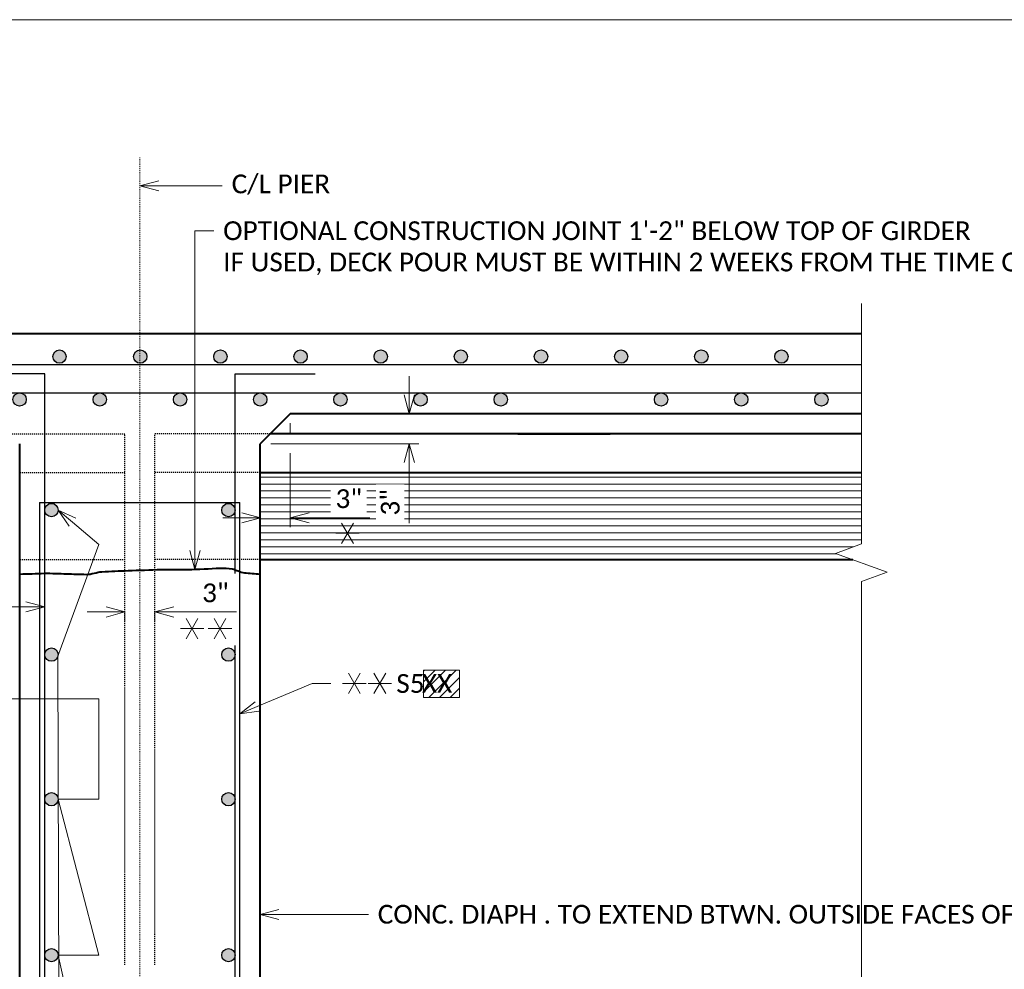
# Model space of a CAD drawing. Extents: x -24 to 2635, y -37 to 278.
# Tile 8 of 11: x 266 to 364, y 183 to 278. Entities that reach past the tile are written whole.
import ezdxf
from ezdxf import colors
from ezdxf.entities.mleader import LeaderData, LeaderLine
from ezdxf.enums import TextEntityAlignment as Align
from ezdxf.math import Vec2, Vec3

# ---------------------------------------------------------------- set-up
doc = ezdxf.new("R2010")
doc.units = 21
doc.header["$MEASUREMENT"] = 0
doc.linetypes.add('Wisdot2', pattern=[0.125, 0.0625, -0.0625])
doc.linetypes.add('Wisdot4', pattern=[0.28125, 0.125, -0.0625, 0.03125, -0.0625])
for name, color, linetype, lineweight in [('B_ANNO_BREAK', 7, 'Continuous', 18), ('B_ANNO_DIM', 7, 'Continuous', 18), ('B_ANNO_SYMB', 7, 'Continuous', 18), ('B_ANNO_TEXT', 7, 'Continuous', 18), ('B_CNTR', 1, 'Wisdot4', 18), ('B_CONC_DECK', 1, 'Continuous', 40), ('B_CONC_GIRD', 50, 'Continuous', 40), ('B_DETAIL', 7, 'Continuous', 18), ('B_DETAIL_HIDDEN', 7, 'Wisdot2', 25), ('B_REBAR', 5, 'Continuous', 25), ('B_REBAR_SUPER', 5, 'Continuous', 25)]:
    doc.layers.add(name, color=color, linetype=linetype, lineweight=lineweight)
doc.layers.add('B_ANNO_DESIGN_NOTES', color=1, linetype='Continuous', lineweight=18, true_color=0xff0000)
doc.layers.add('B_ANNO_NOPLOT', color=47, linetype='Continuous', lineweight=18, plot=False)
doc.styles.add('Annotative', font='calibri.ttf', dxfattribs={"height": 0.0625})
doc.dimstyles.new('Annotative', dxfattribs={"dimscale": 0, "dimtxt": 0.0625, "dimasz": 0.0625, "dimexe": 0.03125, "dimexo": 0.03125, "dimgap": 0.03125, "dimtad": 1, "dimdec": 3, "dimzin": 3, "dimdsep": 46, "dimlunit": 4, "dimtxsty": 'Annotative', "dimblk": 'OPEN30', "dimcen": 0.03125, "dimclrd": 256, "dimclre": 256, "dimclrt": 256, "dimaunit": 1, "dimadec": 0, "dimazin": 3, "dimtfac": 0.75, "dimtdec": 3, "dimtofl": 0, "dimtmove": 0, "dimatfit": 3, "dimldrblk": 'OPEN30', "dimfxl": 1, "dimtfill": 1, "dimfrac": 1, "dimtolj": 1, "dimtzin": 0, "dimlwd": -1, "dimlwe": -1, "dimarcsym": 0})

# ---------------------------------------------------------------- blocks, each defined once
blk = doc.blocks.new('*U105')
at = {"layer": 'B_ANNO_NOPLOT', "flags": 128}
blk.add_lwpolyline([(0, -1085.1956), (0, -770.1956), (404.9096, -770.1956), (404.9096, -786.6267), (472.5, -786.6267), (472.5, -1034.5711), (395.7134, -1034.5711), (395.7134, -1085.1956)], close=True, dxfattribs=at)
at = {"layer": 'B_ANNO_TEXT', "style": 'Annotative'}
blk.add_attdef('DIM03', text='', height=1.875, dxfattribs=at).set_placement((122.1611, -945.5107), align=Align.MIDDLE_CENTER)
blk.add_attdef('DIM04', (134.5351, -946.3271), '', height=1.875, dxfattribs=at)
blk = doc.blocks.new('*U145')
at = {"layer": 'B_CNTR', "color": 0, "transparency": 16777216}
blk.add_line((0, -12.731), (0, 99.793), dxfattribs=at)
blk = doc.blocks.new('_Open30')
at = {"color": 0, "linetype": 'ByBlock', "lineweight": -2}
for p, q in [((-1, 0.268), (0, 0)), ((0, 0), (-1, -0.268)), ((0, 0), (-1, 0))]:
    blk.add_line(p, q, dxfattribs=at)
blk = doc.blocks.new('*D163')
at = {"layer": 'B_ANNO_DIM', "transparency": 16777216}
for p, q in [((299.247, -2439.112), (297.372, -2439.112)), ((301.122, -2439.048), (301.122, -2440.05)), ((304.122, -2439.048), (304.122, -2440.05)), ((305.997, -2439.112), (312.245, -2439.112))]:
    blk.add_line(p, q, dxfattribs=at)
at = {"layer": 'Defpoints', "color": 0, "transparency": 16777216}
for p in [(301.122, -2438.11), (304.122, -2438.11), (304.122, -2439.112)]:
    blk.add_point(p, dxfattribs=at)
at = {"layer": 'B_ANNO_DIM', "transparency": 16777216, "xscale": 1.875, "yscale": 1.875, "zscale": 1.875}
blk.add_blockref('_Open30', (301.122, -2439.112), dxfattribs=at)
at = {"layer": 'B_ANNO_DIM', "transparency": 16777216, "xscale": 1.875, "yscale": 1.875, "zscale": 1.875, "rotation": 180}
blk.add_blockref('_Open30', (304.122, -2439.112), dxfattribs=at)
at = {"layer": 'B_ANNO_DIM', "transparency": 16777216, "insert": (310.153, -2437.214), "char_height": 1.875, "attachment_point": 5, "style": 'Annotative', "bg_fill": 3, "box_fill_scale": 1.25, "bg_fill_color": 256, "bg_fill_true_color": 13158600, "bg_fill_transparency": 0}
blk.add_mtext('\\A1;3"', dxfattribs=at)
blk = doc.blocks.new('SYMBOLS')
at = {"layer": 'B_ANNO_SYMB', "color": 0, "lineweight": -2}
for p, q in [((-1.731, -0.79), (-1.262, 0.022)), ((-1.262, -0.79), (-1.731, 0.022)), ((-1.965, -0.384), (-1.028, -0.384))]:
    blk.add_line(p, q, dxfattribs=at)
blk = doc.blocks.new('*D151')
at = {"layer": 'B_ANNO_DIM', "transparency": 16777216}
for p, q in [((317.622, -2420.263), (317.622, -2421.388)), ((317.622, -2423.263), (317.622, -2430.648)), ((314.651, -2431.163), (314.651, -2428.773)), ((312.776, -2429.71), (310.901, -2429.71)), ((319.497, -2429.71), (325.556, -2429.71))]:
    blk.add_line(p, q, dxfattribs=at)
at = {"layer": 'Defpoints', "color": 0, "transparency": 16777216}
for p in [(317.622, -2419.325), (317.622, -2429.71), (314.651, -2432.101)]:
    blk.add_point(p, dxfattribs=at)
at = {"layer": 'B_ANNO_DIM', "transparency": 16777216, "xscale": 1.875, "yscale": 1.875, "zscale": 1.875}
blk.add_blockref('_Open30', (314.651, -2429.71), dxfattribs=at)
at = {"layer": 'B_ANNO_DIM', "transparency": 16777216, "xscale": 1.875, "yscale": 1.875, "zscale": 1.875, "rotation": 180}
blk.add_blockref('_Open30', (317.622, -2429.71), dxfattribs=at)
at = {"layer": 'B_ANNO_DIM', "transparency": 16777216, "insert": (323.464, -2427.812), "char_height": 1.875, "attachment_point": 5, "style": 'Annotative', "bg_fill": 3, "box_fill_scale": 1.25, "bg_fill_color": 256, "bg_fill_true_color": 13158600, "bg_fill_transparency": 0}
blk.add_mtext('\\A1;3"', dxfattribs=at)
blk = doc.blocks.new('*D155')
at = {"layer": 'B_ANNO_DIM', "transparency": 16777216}
for p, q in [((329.506, -2417.45), (329.506, -2415.575)), ((315.684, -2422.325), (330.444, -2422.325)), ((329.506, -2424.2), (329.506, -2430.259))]:
    blk.add_line(p, q, dxfattribs=at)
at = {"layer": 'Defpoints', "color": 0, "transparency": 16777216}
for p in [(317.747, -2419.325), (314.747, -2422.325), (329.506, -2422.325)]:
    blk.add_point(p, dxfattribs=at)
at = {"layer": 'B_ANNO_DIM', "transparency": 16777216, "xscale": 1.875, "yscale": 1.875, "zscale": 1.875}
for p, rotation in [((329.506, -2419.325), 270), ((329.506, -2422.325), 90)]:
    blk.add_blockref('_Open30', p, dxfattribs=dict(at, rotation=rotation))
at = {"layer": 'B_ANNO_DIM', "transparency": 16777216, "insert": (327.608, -2428.167), "char_height": 1.875, "attachment_point": 5, "rotation": 90, "style": 'Annotative', "bg_fill": 3, "box_fill_scale": 1.25, "bg_fill_color": 256, "bg_fill_true_color": 13158600, "bg_fill_transparency": 0}
blk.add_mtext('\\A1;3"', dxfattribs=at)
blk = doc.blocks.new('INS_G72WDET_BASE')
at = {"layer": 'B_ANNO_NOPLOT', "flags": 128}
blk.add_lwpolyline([(0, -12), (0, 303), (404.91, 303), (404.91, 286.569), (472.5, 286.569), (472.5, 38.625), (395.713, 38.625), (395.713, -12)], close=True, dxfattribs=at)
blk = doc.blocks.new('*U144')
at = {"layer": 'B_ANNO_DESIGN_NOTES'}
h = blk.add_hatch(dxfattribs=at)
h.set_pattern_fill('ANSI31', color=256, scale=6, angle=180)
h.paths.add_polyline_path([(334.524, -2444.9287), (330.9263, -2444.9287), (330.9263, -2447.6515), (334.524, -2447.6515)])
at = {"layer": 'B_REBAR'}
h = blk.add_hatch(color=256, dxfattribs=at)
edge = h.paths.add_edge_path()
edge.add_arc((294.5947, -2413.6211), 0.6665, 0, 360)
h = blk.add_hatch(color=256, dxfattribs=at)
edge = h.paths.add_edge_path()
edge.add_arc((302.6487, -2413.6211), 0.6665, 0, 360)
h = blk.add_hatch(color=256, dxfattribs=at)
edge = h.paths.add_edge_path()
edge.add_arc((310.6487, -2413.6211), 0.6665, 0, 360)
h = blk.add_hatch(color=256, dxfattribs=at)
edge = h.paths.add_edge_path()
edge.add_arc((318.6487, -2413.6211), 0.6665, 0, 360)
h = blk.add_hatch(color=256, dxfattribs=at)
edge = h.paths.add_edge_path()
edge.add_arc((326.6487, -2413.6211), 0.6665, 0, 360)
h = blk.add_hatch(color=256, dxfattribs=at)
edge = h.paths.add_edge_path()
edge.add_arc((334.6487, -2413.6211), 0.6665, 0, 360)
h = blk.add_hatch(color=256, dxfattribs=at)
edge = h.paths.add_edge_path()
edge.add_arc((342.6487, -2413.6211), 0.6665, 0, 360)
h = blk.add_hatch(color=256, dxfattribs=at)
edge = h.paths.add_edge_path()
edge.add_arc((350.6487, -2413.6211), 0.6665, 0, 360)
h = blk.add_hatch(color=256, dxfattribs=at)
edge = h.paths.add_edge_path()
edge.add_arc((358.6487, -2413.6211), 0.6665, 0, 360)
h = blk.add_hatch(color=256, dxfattribs=at)
edge = h.paths.add_edge_path()
edge.add_arc((366.6487, -2413.6211), 0.6665, 0, 360)
h = blk.add_hatch(color=256, dxfattribs=at)
edge = h.paths.add_edge_path()
edge.add_arc((290.6157, -2417.9021), 0.6665, 0, 360)
h = blk.add_hatch(color=256, dxfattribs=at)
edge = h.paths.add_edge_path()
edge.add_arc((298.6157, -2417.9021), 0.6665, 0, 360)
h = blk.add_hatch(color=256, dxfattribs=at)
edge = h.paths.add_edge_path()
edge.add_arc((306.6277, -2417.9021), 0.6665, 0, 360)
h = blk.add_hatch(color=256, dxfattribs=at)
edge = h.paths.add_edge_path()
edge.add_arc((314.6277, -2417.9021), 0.6665, 0, 360)
h = blk.add_hatch(color=256, dxfattribs=at)
edge = h.paths.add_edge_path()
edge.add_arc((322.6277, -2417.9021), 0.6665, 0, 360)
h = blk.add_hatch(color=256, dxfattribs=at)
edge = h.paths.add_edge_path()
edge.add_arc((330.6277, -2417.9021), 0.6665, 0, 360)
h = blk.add_hatch(color=256, dxfattribs=at)
edge = h.paths.add_edge_path()
edge.add_arc((338.6277, -2417.9021), 0.6665, 0, 360)
h = blk.add_hatch(color=256, dxfattribs=at)
edge = h.paths.add_edge_path()
edge.add_arc((354.6277, -2417.9021), 0.6665, 0, 360)
h = blk.add_hatch(color=256, dxfattribs=at)
edge = h.paths.add_edge_path()
edge.add_arc((362.6277, -2417.9021), 0.6665, 0, 360)
h = blk.add_hatch(color=256, dxfattribs=at)
edge = h.paths.add_edge_path()
edge.add_arc((370.6277, -2417.9021), 0.6665, 0, 360)
h = blk.add_hatch(color=256, dxfattribs=at)
edge = h.paths.add_edge_path()
edge.add_arc((293.7917, -2428.9396), 0.6665, 0, 360)
h = blk.add_hatch(color=256, dxfattribs=at)
edge = h.paths.add_edge_path()
edge.add_arc((311.4517, -2428.9396), 0.6665, 0, 360)
h = blk.add_hatch(color=256, dxfattribs=at)
edge = h.paths.add_edge_path()
edge.add_arc((293.7917, -2443.3702), 0.6665, 0, 360)
h = blk.add_hatch(color=256, dxfattribs=at)
edge = h.paths.add_edge_path()
edge.add_arc((311.4517, -2443.3702), 0.6665, 0, 360)
h = blk.add_hatch(color=256, dxfattribs=at)
edge = h.paths.add_edge_path()
edge.add_arc((293.7917, -2457.8009), 0.6665, 0, 360)
h = blk.add_hatch(color=256, dxfattribs=at)
edge = h.paths.add_edge_path()
edge.add_arc((311.4517, -2457.8009), 0.6665, 0, 360)
h = blk.add_hatch(color=256, dxfattribs=at)
edge = h.paths.add_edge_path()
edge.add_arc((293.7917, -2473.3702), 0.6665, 0, 360)
h = blk.add_hatch(color=256, dxfattribs=at)
edge = h.paths.add_edge_path()
edge.add_arc((311.4517, -2473.3702), 0.6665, 0, 360)
at = {"layer": 'B_ANNO_BREAK', "flags": 128}
blk.add_lwpolyline([(374.6217, -2408.3236), (374.6217, -2432.3236), (372.0459, -2433.2611), (377.1974, -2435.1361), (374.6217, -2436.0736), (374.6217, -2496.713)], dxfattribs=at)
at = {"layer": 'B_ANNO_DESIGN_NOTES'}
blk.add_lwpolyline([(330.9263, -2444.9287), (334.524, -2444.9287), (334.524, -2447.6515), (330.9263, -2447.6515)], close=True, dxfattribs=at)
at = {"layer": 'B_ANNO_NOPLOT', "flags": 128}
blk.add_lwpolyline([(0, -2694.989), (0, -2379.989), (404.9096, -2379.989), (404.9096, -2396.4201), (472.5, -2396.4201), (472.5, -2644.3645), (395.7134, -2644.3645), (395.7134, -2694.989)], close=True, dxfattribs=at)
at = {"layer": 'B_CONC_DECK'}
for p, q in [((230.6217, -2411.3251), (374.6217, -2411.3251)), ((317.6217, -2419.3251), (314.6217, -2422.3251)), ((374.6217, -2419.3251), (317.6217, -2419.3251)), ((290.6217, -2492.8241), (290.6217, -2422.3261)), ((314.6217, -2492.8241), (314.6217, -2422.3251))]:
    blk.add_line(p, q, dxfattribs=at)
blk.add_open_spline([(290.6217, -2435.3251), (291.4437, -2435.3008), (292.2657, -2435.2764), (293.0877, -2435.2521), (293.8282, -2435.2302), (294.569, -2435.2876), (295.3097, -2435.3061), (295.9601, -2435.3224), (296.6104, -2435.3454), (297.2607, -2435.3601), (297.7918, -2435.3721), (298.3009, -2435.1141), (298.8317, -2435.0891), (299.6987, -2435.0483), (300.5661, -2435.011), (301.4337, -2434.9811), (302.5353, -2434.9431), (303.6368, -2434.9027), (304.7387, -2434.8731), (305.6237, -2434.8494), (306.5096, -2434.8816), (307.3947, -2434.8731), (308.479, -2434.8627), (309.562, -2434.7689), (310.6457, -2434.7416), (311.0419, -2434.7316), (311.4376, -2434.7626), (311.8329, -2434.8183), (312.2538, -2434.8775), (312.6198, -2435.1675), (313.0408, -2435.2006), (313.5678, -2435.2421), (314.0947, -2435.2836), (314.6217, -2435.3251)], degree=3, knots=[0, 0, 0, 0, 0.1023736, 0.1023736, 0.1023736, 0.1946046, 0.1946046, 0.1946046, 0.275594, 0.275594, 0.275594, 0.3417468, 0.3417468, 0.3417468, 0.449812, 0.449812, 0.449812, 0.587029, 0.587029, 0.587029, 0.6972419, 0.6972419, 0.6972419, 0.8322553, 0.8322553, 0.8322553, 0.8816212, 0.8816212, 0.8816212, 0.9341972, 0.9341972, 0.9341972, 1, 1, 1, 1], dxfattribs=at)
at = {"layer": 'B_CONC_GIRD'}
for p, q in [((374.6217, -2421.3251), (315.6217, -2421.3251)), ((340.3379, -2421.3231), (349.552, -2421.3231)), ((314.6217, -2425.1976), (374.6217, -2425.1976)), ((314.6217, -2433.8856), (373.7617, -2433.8856))]:
    blk.add_line(p, q, dxfattribs=at)
at = {"layer": 'B_DETAIL'}
for p, q in [((314.6217, -2425.6403), (374.6217, -2425.6403)), ((314.6217, -2426.3378), (374.6217, -2426.3378)), ((314.6217, -2427.0344), (374.6217, -2427.0344)), ((314.6217, -2427.7319), (374.6217, -2427.7319)), ((314.6217, -2428.4284), (374.6217, -2428.4284)), ((314.6217, -2429.1259), (374.6217, -2429.1259)), ((314.6217, -2429.8225), (374.6217, -2429.8225)), ((314.6217, -2430.52), (374.6217, -2430.52)), ((314.6217, -2431.2165), (374.6217, -2431.2165)), ((314.6217, -2431.914), (374.6217, -2431.914)), ((314.6217, -2432.6106), (373.8331, -2432.6106)), ((314.6217, -2433.3081), (372.1751, -2433.3081))]:
    blk.add_line(p, q, dxfattribs=at)
at = {"layer": 'B_DETAIL_HIDDEN'}
for p, q in [((289.6207, -2421.3251), (301.1217, -2421.3251)), ((301.1217, -2474.3341), (301.1217, -2421.3251)), ((304.1227, -2474.3231), (304.1217, -2421.3251)), ((315.6217, -2421.3251), (304.1217, -2421.3251)), ((290.6307, -2425.1976), (301.1217, -2425.1976)), ((314.6127, -2425.1976), (304.1217, -2425.1976)), ((290.6307, -2433.8856), (301.1217, -2433.8856)), ((314.6127, -2433.8856), (304.1217, -2433.8856))]:
    blk.add_line(p, q, dxfattribs=at)
at = {"layer": 'B_REBAR_SUPER'}
for p, q in [((230.6217, -2414.4241), (374.6217, -2414.4241)), ((293.1227, -2415.3241), (285.1227, -2415.3241)), ((293.1227, -2492.3231), (293.1227, -2415.3241)), ((312.1207, -2435.2816), (312.1207, -2415.3241)), ((312.1207, -2415.3241), (320.1207, -2415.3241)), ((230.6217, -2417.2251), (374.6217, -2417.2251)), ((292.5897, -2428.1976), (312.5766, -2428.1976)), ((292.5897, -2428.1976), (292.5897, -2479.1996)), ((312.1207, -2492.3231), (312.1207, -2442.4502))]:
    blk.add_line(p, q, dxfattribs=at)
for centre in [(294.5947, -2413.6211), (302.6487, -2413.6211), (310.6487, -2413.6211), (318.6487, -2413.6211), (326.6487, -2413.6211), (334.6487, -2413.6211), (342.6487, -2413.6211), (350.6487, -2413.6211), (358.6487, -2413.6211), (366.6487, -2413.6211), (290.6157, -2417.9021), (298.6157, -2417.9021), (306.6277, -2417.9021), (314.6277, -2417.9021), (322.6277, -2417.9021), (330.6277, -2417.9021), (338.6277, -2417.9021), (354.6277, -2417.9021), (362.6277, -2417.9021), (370.6277, -2417.9021), (293.7917, -2428.9396), (311.4517, -2428.9396), (293.7917, -2443.3702), (311.4517, -2443.3702), (293.7917, -2457.8009), (311.4517, -2457.8009), (293.7917, -2473.3702), (311.4517, -2473.3702)]:
    blk.add_circle(centre, 0.6665, dxfattribs=at)
at = {"layer": 'B_ANNO_SYMB', "xscale": 2.5, "yscale": 2.5, "zscale": 2.5}
for p in [(327.7608, -2445.2848), (330.3014, -2445.2848)]:
    blk.add_blockref('SYMBOLS', p, dxfattribs=at)
at = {"layer": 'B_CNTR'}
blk.add_blockref('*U145', (302.6212, -2493.5225), dxfattribs=at)
at = {"layer": 'B_ANNO_TEXT', "insert": (328.2072, -2445.3134), "char_height": 1.875, "width": 5.609683, "attachment_point": 1, "style": 'Annotative'}
blk.add_mtext('S5', dxfattribs=at)
at = {"layer": 'B_ANNO_TEXT', "style": 'Annotative'}
for tag, p in [('BN43', (268.2477, -2439.7176)), ('BN41', (330.7596, -2447.1792)), ('BN42', (266.1928, -2448.5498))]:
    blk.add_attdef(tag, p, '', height=1.875, dxfattribs=at)
for tag, p in [('DIM01', (296.7933, -2511.1887)), ('DIM02', (308.7928, -2511.1887))]:
    blk.add_attdef(tag, text='', height=1.875, dxfattribs=at).set_placement(p, align=Align.MIDDLE)
at = {"layer": 'B_ANNO_DIM'}
ml = blk.add_multileader_mtext('Standard', dxfattribs=at)
ml.set_content('C/L PIER', color=256, style='Annotative')
ml.set_leader_properties(color=256, linetype='ByLayer', lineweight=-1)
ml.set_arrow_properties(name='OPEN30')
ml.build(insert=Vec2(0, 0))
ml.multileader.update_dxf_attribs({"dogleg_length": 0.0625, "arrow_head_size": 1.875, "scale": 30})
ctx = ml.context
ctx.base_point, ctx.scale, ctx.char_height, ctx.arrow_head_size, ctx.landing_gap_size, ctx.plane_origin = Vec3(310.8396, -2396.5861), 30, 1.875, 1.875, 0.9375, Vec3(302.6212, -2396.5861)
notes = []
notes.append((ctx, [(0, (1, 1, 0), (308.9646, -2396.5861), (1, 0), 1.875, [(0, [(302.6212, -2396.5861)], 0, [])])]))
ctx.mtext.insert, ctx.mtext.flow_direction = Vec3(311.7771, -2395.4459), 5
ml = blk.add_multileader_mtext('Standard', dxfattribs=at)
ml.set_content('OPTIONAL CONSTRUCTION JOINT 1\'-2" BELOW TOP OF GIRDER\\PIF USED, DECK POUR MUST BE WITHIN 2 WEEKS FROM THE TIME OF THE DIAPHRAGM POUR', color=256, style='Annotative')
ml.set_leader_properties(color=256, linetype='ByLayer', lineweight=-1)
ml.set_arrow_properties(name='OPEN30')
ml.build(insert=Vec2(0, 0))
ml.multileader.update_dxf_attribs({"dogleg_length": 0.0625, "arrow_head_size": 1.875, "scale": 30})
ctx = ml.context
ctx.base_point, ctx.scale, ctx.char_height, ctx.arrow_head_size, ctx.landing_gap_size, ctx.plane_origin = Vec3(309.9909, -2401.0679), 30, 1.875, 1.875, 0.9375, Vec3(308.1159, -2434.8555)
notes.append((ctx, [(0, (1, 1, 0), (308.1159, -2401.0679), (1, 0), 1.875, [(0, [(308.1159, -2434.8555)], 0, [])])]))
ctx.mtext.insert, ctx.mtext.width, ctx.mtext.flow_direction = Vec3(310.9284, -2400.1167), 78.273524, 5
ml = blk.add_multileader_mtext('Standard', dxfattribs=at)
ml.set_content(' ', color=256, style='Annotative')
ml.set_leader_properties(color=256, linetype='ByLayer', lineweight=-1)
ml.set_arrow_properties(name='OPEN30')
ml.build(insert=Vec2(0, 0))
ml.multileader.update_dxf_attribs({"dogleg_length": 0.0625, "arrow_head_size": 1.875, "scale": 30})
ctx = ml.context
ctx.base_point, ctx.scale, ctx.char_height, ctx.arrow_head_size, ctx.landing_gap_size, ctx.plane_origin = Vec3(269.7907, -2438.6101), 30, 1.875, 1.875, 0.9375, Vec3(293.1227, -2438.6101)
notes.append((ctx, [(0, (1, 1, 0), (274.2085, -2438.6101), (-1, 0), 1.875, [(0, [(293.1227, -2438.6101)], 0, [])])]))
ctx.mtext.insert, ctx.mtext.flow_direction = Vec3(270.7282, -2437.6726), 5
ml = blk.add_multileader_mtext('Standard', dxfattribs=at)
ml.set_content('', color=256, style='Annotative')
ml.set_leader_properties(color=256, linetype='ByLayer', lineweight=-1)
ml.set_arrow_properties(name='OPEN30')
ml.build(insert=Vec2(0, 0))
ml.multileader.update_dxf_attribs({"dogleg_length": 0.0625, "arrow_head_size": 1.875, "scale": 30})
ctx = ml.context
ctx.base_point, ctx.scale, ctx.char_height, ctx.arrow_head_size, ctx.landing_gap_size, ctx.plane_origin = Vec3(321.6759, -2446.2454), 30, 1.875, 1.875, 0.9375, Vec3(312.5766, -2446.2454)
notes.append((ctx, [(0, (1, 1, 0), (319.8009, -2446.2454), (1, 0), 1.875, [(0, [(312.5766, -2449.2758)], 0, [])])]))
ctx.mtext.insert, ctx.mtext.flow_direction = Vec3(322.6134, -2445.3079), 5
ml = blk.add_multileader_mtext('Standard', dxfattribs=at)
ml.set_content('CONC. DIAPH . TO EXTEND BTWN. OUTSIDE FACES OF EXT. GIRDERS', color=256, style='Annotative')
ml.set_leader_properties(color=256, linetype='ByLayer', lineweight=-1)
ml.set_arrow_properties(name='OPEN30')
ml.build(insert=Vec2(0, 0))
ml.multileader.update_dxf_attribs({"dogleg_length": 0.0625, "arrow_head_size": 1.875, "scale": 30})
ctx = ml.context
ctx.base_point, ctx.scale, ctx.char_height, ctx.arrow_head_size, ctx.landing_gap_size, ctx.plane_origin = Vec3(325.4189, -2469.2973), 30, 1.875, 1.875, 0.9375, Vec3(314.6217, -2469.2973)
notes.append((ctx, [(0, (1, 1, 0), (319.5383, -2469.2973), (1, 0), 5.8806, [(0, [(314.6217, -2469.2973)], 0, [])])]))
ctx.mtext.insert, ctx.mtext.width, ctx.mtext.flow_direction = Vec3(326.3564, -2468.3461), 40.65255, 5
for ctx, leaders in notes:
    for number, flags, end, landing, length, lines in leaders:
        leader = LeaderData()
        leader.index, (leader.has_last_leader_line, leader.has_dogleg_vector, leader.attachment_direction) = number, flags
        leader.last_leader_point, leader.dogleg_vector, leader.dogleg_length = Vec3(end), Vec3(landing), length
        for number, points, colour, breaks in lines:
            line = LeaderLine()
            line.index, line.vertices, line.color, line.breaks = number, Vec3.list(points), colors.encode_raw_color(colour), breaks
            leader.lines.append(line)
        ctx.leaders.append(leader)
dim = blk.add_linear_dim(base=(304.122, -2439.1122), p1=(301.1217, -2438.1102), p2=(304.122, -2438.1101), dimstyle='Annotative', dxfattribs=at)
dim.commit()
dim.dimension.update_dxf_attribs({"geometry": '*D163', "text_midpoint": (310.1527, -2439.1122), "dimtype": 160})
at = {"layer": 'B_REBAR_SUPER'}
blk.add_line((312.5766, -2479.1996), (312.5766, -2428.1976), dxfattribs=at)
at = {"layer": 'B_ANNO_SYMB', "xscale": 2.5, "yscale": 2.5, "zscale": 2.5}
for p in [(311.5701, -2439.811), (314.3589, -2439.811)]:
    blk.add_blockref('SYMBOLS', p, dxfattribs=at)
at = {"layer": 'B_ANNO_DIM'}
ml = blk.add_multileader_mtext('Standard', dxfattribs=at)
ml.set_content(' ', color=256, style='Annotative')
ml.set_leader_properties(color=256, linetype='ByLayer', lineweight=-1)
ml.set_arrow_properties(name='OPEN30')
ml.build(insert=Vec2(0, 0))
ml.multileader.update_dxf_attribs({"dogleg_length": 0.0625, "arrow_head_size": 1.875, "scale": 30})
ctx = ml.context
ctx.base_point, ctx.scale, ctx.char_height, ctx.arrow_head_size, ctx.landing_gap_size, ctx.plane_origin = Vec3(267.9526, -2447.7745), 30, 1.875, 1.875, 0.9375, Vec3(291.5003, -2446.9516)
notes = []
notes.append((ctx, [(0, (1, 1, 0), (298.528, -2447.7745), (-1, 0), 28.0326, [(4, [(294.4582, -2428.9396), (298.528, -2432.3705), (294.4396, -2443.5265), (294.5742, -2491.4811), (298.528, -2491.4811), (294.4582, -2473.3702), (298.528, -2473.3702), (294.4582, -2457.8009), (298.528, -2457.8009)], 0, [])])]))
ctx.mtext.insert, ctx.mtext.flow_direction = Vec3(268.8901, -2446.837), 5
for ctx, leaders in notes:
    for number, flags, end, landing, length, lines in leaders:
        leader = LeaderData()
        leader.index, (leader.has_last_leader_line, leader.has_dogleg_vector, leader.attachment_direction) = number, flags
        leader.last_leader_point, leader.dogleg_vector, leader.dogleg_length = Vec3(end), Vec3(landing), length
        for number, points, colour, breaks in lines:
            line = LeaderLine()
            line.index, line.vertices, line.color, line.breaks = number, Vec3.list(points), colors.encode_raw_color(colour), breaks
            leader.lines.append(line)
        ctx.leaders.append(leader)
dim = blk.add_linear_dim(base=(317.6217, -2429.7104), p1=(314.6512, -2432.1005), p2=(317.6217, -2419.3251), text='3"', dimstyle='Annotative', override={"dimscale": 0, "dimtix": 0, "dimtofl": 0, "dimtmove": 0, "dimatfit": 3}, dxfattribs=at)
dim.commit()
dim.dimension.update_dxf_attribs({"geometry": '*D151', "text_midpoint": (323.4637, -2429.7104), "dimtype": 160})
at = {"layer": 'B_ANNO_SYMB', "xscale": 2.5, "yscale": 2.5, "zscale": 2.5}
blk.add_blockref('SYMBOLS', (327.0819, -2430.2963), dxfattribs=at)
at = {"layer": 'B_ANNO_DIM'}
dim = blk.add_linear_dim(base=(329.5063, -2422.3251), p1=(317.7467, -2419.3251), p2=(314.7467, -2422.3251), angle=90, dimstyle='Annotative', override={"dimscale": 0, "dimse1": 1, "dimtix": 0, "dimtofl": 0, "dimtmove": 0, "dimatfit": 3}, dxfattribs=at)
dim.commit()
dim.dimension.update_dxf_attribs({"geometry": '*D155', "text_midpoint": (329.5063, -2428.1672), "dimtype": 160})

msp = doc.modelspace()

# ---------------------------------------------------------------- block references
msp.add_blockref('*U105', (-24.398, 1048.408))

# ---------------------------------------------------------------- next in the draw order: block references
ref = msp.add_blockref('*U144', (-24.398, 2658.202))
ref.add_attrib('BN41', 'XX', (306.362, 211.022), dxfattribs={"layer": 'B_ANNO_TEXT', "height": 1.875, "style": 'Annotative'})

# ---------------------------------------------------------------- next in the draw order: block references
msp.add_blockref('INS_G72WDET_BASE', (-24.398, -24.787))

doc.saveas('drawing.dxf')
